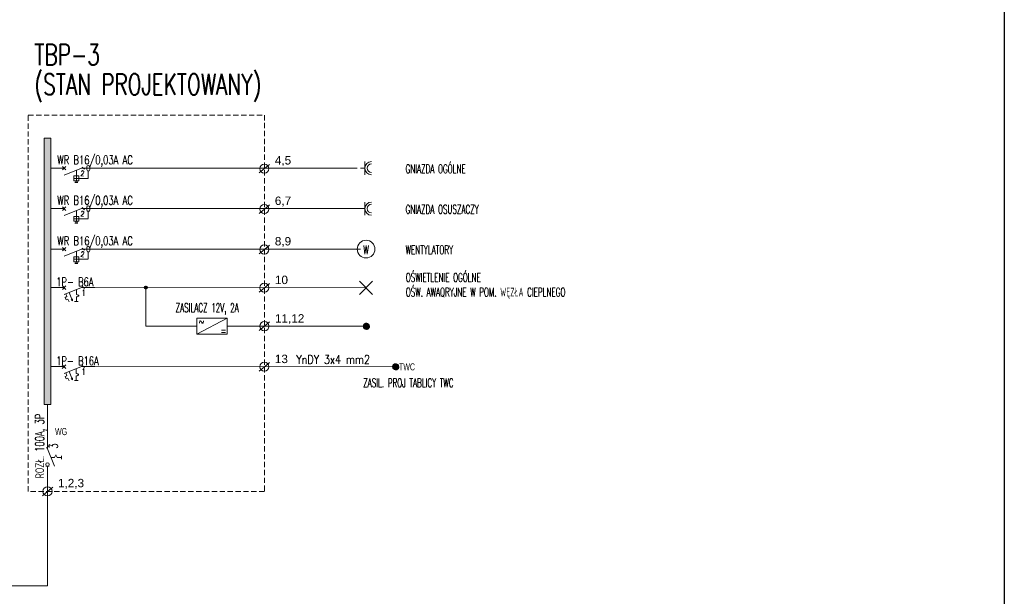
# Model space of a CAD drawing. Header units: centimetres. Extents: x -65222 to -44487, y -149615 to -110728.
# Tile 60 of 98: x -49170 to -44487, y -123095 to -120352. Entities that reach past the tile are written whole.
import ezdxf
from ezdxf.enums import TextEntityAlignment as Align

# ---------------------------------------------------------------- set-up
doc = ezdxf.new("R2010")
doc.units = ezdxf.units.CM
doc.linetypes.add('DASHED2', pattern=[0.375, 0.25, -0.125])
doc.linetypes.add('MOG$0$DASHED2', pattern=[0.375, 0.25, -0.125])
for name, color, linetype in [('EL_APA_Liczba biegunów', 7, 'Continuous'), ('EL_APA_Symbol', 7, 'Continuous'), ('EL_APA_Typ', 7, 'Continuous'), ('EL_aparatura_liczba_biegunów', 7, 'Continuous'), ('EL_aparatura_symbol', 7, 'Continuous'), ('EL_aparatura_typ', 7, 'Continuous'), ('EL_OS_Ośw_Adresy', 152, 'Continuous'), ('EL_OS_Ośw_Opisy', 52, 'Continuous'), ('EL_OSP_Gniazda_Adresy', 112, 'Continuous'), ('EL_OSP_Gniazda_Opisy', 83, 'Continuous'), ('PRE_schematy', 7, 'Continuous')]:
    doc.layers.add(name, color=color, linetype=linetype)
doc.layers.add('ZRE SCHEMATY', color=7, linetype='Continuous', lineweight=9)
doc.layers.add('ZRE Tablice', color=7, linetype='Continuous', lineweight=13)
doc.styles.add('Arial', font='arial.ttf', dxfattribs={"height": 196.706587})
doc.styles.add('ELEKTR', font='romans.shx', dxfattribs={"width": 0.6})
doc.styles.add('MOG$0$STANDARD', font='romans.shx', dxfattribs={"width": 0.7})
doc.styles.get("Standard").update_dxf_attribs({"font": 'ARIALN.TTF'})

# ---------------------------------------------------------------- blocks, each defined once
blk = doc.blocks.new('*U44')
at = {"ltscale": 2}
blk.add_hatch(color=256, dxfattribs=at).paths.add_polyline_path([(-797.6, 15), (-797.6, 0), (-189.4, 0), (-189.4, 15)])
blk.add_lwpolyline([(-797.6, 15), (-797.6, 0), (-189.4, 0), (-189.4, 15)], close=True, dxfattribs=at)
blk = doc.blocks.new('*U46')
at = {"layer": 'ZRE SCHEMATY', "color": 0, "ltscale": 2}
for p, q in [((0, 126), (0, 88)), ((0, 88), (20, 38)), ((-5, 33), (5, 43)), ((5, 33), (-5, 43)), ((0, 38), (0, 0))]:
    blk.add_line(p, q, dxfattribs=at)
at = {"layer": 'ZRE SCHEMATY', "ltscale": 2}
blk.add_line((-3, 90), (3, 96), dxfattribs=at)
at = {"layer": 'ZRE SCHEMATY', "linetype": 'DASHED2', "ltscale": 4}
for p, q in [((19, 73), (6, 73)), ((19, 73), (23, 81)), ((27, 73), (23, 81)), ((40, 73), (27, 73))]:
    blk.add_line(p, q, dxfattribs=at)
at = {"layer": 'ZRE SCHEMATY', "linetype": 'Continuous', "ltscale": 4}
for p, q in [((38, 62), (14.2, 52.5)), ((38, 62), (32.3, 62.1)), ((38, 62), (34, 58)), ((40, 68), (40, 78)), ((25.9, 46.1), (18, 43)), ((40.8, 52.1), (33, 49))]:
    blk.add_line(p, q, dxfattribs=at)
blk.add_lwpolyline([(33, 49), (33, 49), (35.1, 43.8), (28, 40.9), (25.9, 46.1)], dxfattribs=at)
at = {"layer": 'EL_APA_Liczba biegunów', "ltscale": 2, "style": 'MOG$0$STANDARD', "width": 0.7}
blk.add_attdef('Ilość Biegunów', text='', height=18, rotation=90, dxfattribs=at).set_placement((14.8, 88), align=Align.MIDDLE_LEFT)
at = {"layer": 'EL_APA_Symbol', "ltscale": 2, "style": 'MOG$0$STANDARD', "width": 0.7}
blk.add_attdef('Oznaczenie', text='', height=18, rotation=90, dxfattribs=at).set_placement((12, 3), align=Align.MIDDLE_LEFT)
at = {"layer": 'EL_APA_Typ', "ltscale": 2, "style": 'MOG$0$STANDARD', "width": 0.7}
blk.add_attdef('Typ', text='', height=25, rotation=90, dxfattribs=at).set_placement((-16.2, 15.3), align=Align.MIDDLE_LEFT)
blk = doc.blocks.new('*U49')
at = {"color": 0, "ltscale": 2}
for p, q in [((38, 0), (0, 0)), ((38, 0), (38, 5)), ((89.875, 3.125), (96.125, -3.125)), ((88, 0), (38, -20)), ((38, 0), (38, -5)), ((63, -20), (63, -10)), ((63, -20), (70.5, -23.75)), ((70.5, -23.75), (63, -27.5)), ((63, -40), (63, -27.5)), ((161, 0), (88, 0)), ((58, -40), (68, -40))]:
    blk.add_line(p, q, dxfattribs=at)
blk.add_circle((43, 0), 5, dxfattribs=at)
at = {"layer": 'EL_aparatura_liczba_biegunów', "ltscale": 2, "style": 'MOG$0$STANDARD', "width": 0.7}
blk.add_attdef('Ilość Biegunów', text='', height=25, dxfattribs=at).set_placement((88, -17), align=Align.MIDDLE_LEFT)
at = {"layer": 'EL_aparatura_symbol', "ltscale": 2, "style": 'MOG$0$STANDARD', "width": 0.7}
blk.add_attdef('Oznaczenie', text='', height=25, rotation=163.882692, dxfattribs=at).set_placement((3, -17), align=Align.MIDDLE_LEFT)
at = {"layer": 'EL_aparatura_typ', "ltscale": 2, "style": 'MOG$0$STANDARD', "width": 0.7}
blk.add_attdef('Typ', text='', height=25, rotation=202.911018, dxfattribs=at).set_placement((3, 22.5), align=Align.MIDDLE_LEFT)
blk = doc.blocks.new('G$C91B7A2A8')
at = {"color": 0}
for q in [(-244, -207), (248, 202)]:
    blk.add_line((0, 0), q, dxfattribs=at)
blk.add_circle((0, 0), 218, dxfattribs=at)
blk = doc.blocks.new('*U55')
at = {"ltscale": 2}
for p, q in [((-15, 15), (15, -15)), ((15, 15), (-15, -15))]:
    blk.add_line(p, q, dxfattribs=at)
at = {"layer": 'EL_OS_Ośw_Adresy', "ltscale": 2, "style": 'ELEKTR', "width": 0.7}
blk.add_attdef('ADRES', text='', height=21, dxfattribs=at).set_placement((12.5, 0), align=Align.MIDDLE_LEFT)
at = {"layer": 'EL_OS_Ośw_Opisy', "ltscale": 2, "style": 'ELEKTR', "width": 0.65}
blk.add_attdef('BIEGUNY', text='', height=17, dxfattribs=at).set_placement((0, 20), align=Align.MIDDLE_CENTER)
blk = doc.blocks.new('*U60')
at = {"ltscale": 2}
for p, q in [((-15, 30), (-15, 0)), ((-15, 15), (-25, 15))]:
    blk.add_line(p, q, dxfattribs=at)
blk.add_arc((0, 15), 15, 90, 270, dxfattribs=at)
at = {"layer": 'EL_OSP_Gniazda_Adresy', "ltscale": 2, "width": 0.7}
blk.add_attdef('ADRES', text='', height=19, dxfattribs=at).set_placement((20, 5), align=Align.MIDDLE_LEFT)
at = {"layer": 'EL_OSP_Gniazda_Opisy', "ltscale": 2, "width": 0.7}
blk.add_attdef('LICZBAGNIAZD', text='', height=16, dxfattribs=at).set_placement((0, 15), align=Align.MIDDLE_CENTER)
blk = doc.blocks.new('*U51')
at = {"linetype": 'DASHED2', "ltscale": 5}
h = blk.add_hatch(color=256, dxfattribs=at)
edge = h.paths.add_edge_path()
edge.add_arc((8, 107), 0.5, 0, 360)
at = {"color": 0, "ltscale": 2}
for p, q in [((0, 126), (0, 88)), ((0, 88), (20, 38)), ((-5, 33), (5, 43)), ((5, 33), (-5, 43)), ((0, 38), (0, 0))]:
    blk.add_line(p, q, dxfattribs=at)
at = {"linetype": 'Continuous', "ltscale": 5}
for p, q in [((4, 111), (-4, 111)), ((4, 103), (-4, 103))]:
    blk.add_line(p, q, dxfattribs=at)
at = {"ltscale": 2}
for p, q in [((-3.1, 89.9), (3.1, 96.1)), ((22, 73), (36, 73)), ((29, 66), (29, 80)), ((36.5, 70.5), (36.5, 70.5))]:
    blk.add_line(p, q, dxfattribs=at)
at = {"linetype": 'DASHED2', "ltscale": 5}
for p, q in [((8, 107), (29, 107)), ((29, 107), (29, 80)), ((28, 73), (6, 73))]:
    blk.add_line(p, q, dxfattribs=at)
at = {"linetype": 'Continuous', "ltscale": 4}
for p, q in [((36, 75), (41, 75)), ((36, 71), (41, 71)), ((41, 77), (41, 69))]:
    blk.add_line(p, q, dxfattribs=at)
at = {"ltscale": 2}
blk.add_lwpolyline([(36, 66), (22, 66), (22, 80), (36, 80)], close=True, dxfattribs=at)
at = {"linetype": 'DASHED2', "ltscale": 4}
blk.add_circle((8, 107), 0.5, dxfattribs=at)
at = {"linetype": 'Continuous', "ltscale": 5}
for centre, start, end in [((-4, 107), 90, 270), ((4, 107), 270, 90)]:
    blk.add_arc(centre, 4, start, end, dxfattribs=at)
at = {"layer": 'EL_APA_Liczba biegunów', "ltscale": 2, "style": 'MOG$0$STANDARD', "width": 0.7}
blk.add_attdef('Ilość Biegunów', text='', height=15, rotation=82.5002, dxfattribs=at).set_placement((13.9, 85.2), align=Align.MIDDLE_LEFT)
at = {"layer": 'EL_APA_Symbol', "ltscale": 2, "style": 'MOG$0$STANDARD', "width": 0.7}
blk.add_attdef('Oznaczenie', text='', height=15, rotation=90, dxfattribs=at).set_placement((12, 3), align=Align.MIDDLE_LEFT)
at = {"layer": 'EL_APA_Typ', "ltscale": 2, "style": 'MOG$0$STANDARD', "width": 0.7}
blk.add_attdef('Typ', text='', height=25, rotation=90, dxfattribs=at).set_placement((-23.6, 18.7), align=Align.MIDDLE_LEFT)
blk = doc.blocks.new('G$CDBCE2AC3')
at = {"layer": 'ZRE SCHEMATY', "color": 7}
for p, q in [((0, 37.7), (0, -37.7)), ((143.6, 37.7), (0, 37.7)), ((143.6, -37.7), (143.6, 37.7)), ((0, -37.7), (143.6, -37.7))]:
    blk.add_line(p, q, dxfattribs=at)
blk.add_lwpolyline([(0, -37.7), (143.6, 37.7)], dxfattribs=at)
at = {"layer": 'ZRE SCHEMATY', "color": 7, "char_height": 20, "attachment_point": 4, "style": 'ELEKTR'}
for s, insert in [('{\\Fsimplex.shx|c226;\\H1.970803x;~}', (10, 22.7)), ('{\\Fsimplex.shx|c226;\\H1.970803x;=}', (113.4, -22.2))]:
    blk.add_mtext_dynamic_manual_height_columns(s, width=906.582, gutter_width=125, heights=[0], dxfattribs=dict(at, insert=insert))
blk = doc.blocks.new('A$C0723502E')
at = {"layer": 'PRE_schematy', "lineweight": 5}
h = blk.add_hatch(color=256, dxfattribs=at)
edge = h.paths.add_edge_path()
edge.add_arc((0, 0.02), 0.466, 0, 360)
at = {"layer": 'PRE_schematy'}
blk.add_circle((0, 0.02), 0.466, dxfattribs=at)
blk = doc.blocks.new('*U83')
at = {"linetype": 'Continuous', "ltscale": 2}
h = blk.add_hatch(dxfattribs=at)
h.set_pattern_fill('ANSI31', color=238, scale=3, style=0)
h.set_pattern_definition([(45, (-7074, -1296), (-0.265165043, 0.265165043), [])])
h.paths.add_polyline_path([(7, 0, 1), (-7, 0, 1)])
at = {"ltscale": 2}
blk.add_circle((0, 0), 7, dxfattribs=at)
at = {"layer": 'EL_OSP_Gniazda_Adresy', "ltscale": 2, "width": 0.7}
blk.add_attdef('ADRES', text='', height=19, dxfattribs=at).set_placement((12, 0), align=Align.MIDDLE_LEFT)
at = {"layer": 'EL_OSP_Gniazda_Opisy', "ltscale": 2, "width": 0.7}
blk.add_attdef('Nazwa odbioru', text='', height=16, dxfattribs=at).set_placement((25.8, 0), align=Align.MIDDLE_CENTER)

msp = doc.modelspace()

# ---------------------------------------------------------------- linework, layer by layer
at = {"color": 3}
msp.add_lwpolyline([(-52888, -119091.1), (-44486.8, -119091.1), (-44486.8, -125196), (-52888, -125196)], close=True, dxfattribs=at)
at = {"layer": 'ZRE SCHEMATY', "ltscale": 20}
msp.add_circle((-48570.5, -121626.7), 6.74, dxfattribs=at)
at = {"layer": 'ZRE Tablice', "color": 7}
for p, q in [((-48812.4, -121626.5), (-47522.7, -121627.7)), ((-48570.4, -121809.8), (-48328.2, -121810)), ((-48184.7, -121810.2), (-47535.8, -121810.8)), ((-49038, -122271.3), (-49038, -122182.6)), ((-49038, -122539.6), (-49038, -123045.7))]:
    msp.add_line(p, q, dxfattribs=at)
at = {"layer": 'ZRE Tablice', "color": 1}
msp.add_line((-48812.7, -122002.4), (-47399.3, -122003.5), dxfattribs=at)
at = {"layer": 'ZRE Tablice', "color": 1, "linetype": 'MOG$0$DASHED2', "ltscale": 100}
msp.add_lwpolyline([(-48006.4, -122596), (-49129.6, -122596), (-49129.6, -120806), (-48006.4, -120806), (-48006.4, -122596)], dxfattribs=at)
at = {"layer": 'ZRE Tablice', "color": 7}
for points in [[(-48812.4, -121058.6), (-48619.9, -121058.6)], [(-48812.4, -121058.6), (-48619.9, -121058.6)], [(-47564.6, -121058.6), (-48619.9, -121058.6)], [(-48812.4, -121251), (-48619.9, -121251)], [(-48812.4, -121251), (-48619.9, -121251)], [(-47548.9, -121251), (-48619.9, -121251)], [(-48812.4, -121443.5), (-48619.9, -121443.5)], [(-48812.4, -121443.5), (-48619.9, -121443.5)], [(-47548.9, -121443.5), (-48619.9, -121443.5)], [(-48570.7, -121809.8), (-48570.5, -121626.7)], [(-50057.2, -123045.7), (-49038, -123045.7)]]:
    msp.add_lwpolyline(points, dxfattribs=at)
msp.add_circle((-47522.7, -121443.5), 41.9, dxfattribs=at)
at = {"layer": 'ZRE Tablice', "ltscale": 2}
for centre in [(-47496.9, -121058.6), (-47496.9, -121251)]:
    msp.add_arc(centre, 20.7, 90, 270, dxfattribs=at)

# ---------------------------------------------------------------- block references
at = {"layer": 'ZRE SCHEMATY', "xscale": 0.1, "yscale": 0.1, "zscale": 0.1}
for p in [(-48006.4, -121060.5), (-48006.4, -121253), (-48006.4, -121445.5), (-48006.4, -121627.1), (-48006.3, -121810.2), (-48006.7, -122003), (-49038, -122596)]:
    msp.add_blockref('G$C91B7A2A8', p, dxfattribs=at)
at = {"layer": 'ZRE SCHEMATY', "ltscale": 20, "xscale": 14.46429710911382, "yscale": 14.46429710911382, "zscale": 14.46429710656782}
msp.add_blockref('A$C0723502E', (-48570.5, -121626.7), dxfattribs=at)
at = {"layer": 'ZRE SCHEMATY', "color": 1}
msp.add_blockref('G$CDBCE2AC3', (-48327.9, -121810), dxfattribs=at)
at = {"layer": 'ZRE Tablice', "color": 7, "xscale": 2.083333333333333, "yscale": 2.083333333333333, "zscale": 2.083333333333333, "rotation": 270}
msp.add_blockref('*U44', (-49053.6, -122577.3), dxfattribs=at)
at = {"layer": 'ZRE Tablice', "color": 7}
ref = msp.add_blockref('*U51', (-49022.4, -121058.6), dxfattribs=dict(at, xscale=1.666666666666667, yscale=1.666666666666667, zscale=1.666666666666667, rotation=270))
ref.add_attrib('Typ', 'WR B16/0,03A AC', dxfattribs={"layer": 'EL_APA_Typ', "ltscale": 2, "height": 41.667, "style": 'MOG$0$STANDARD', "width": 0.7}).set_placement((-48991.1, -121019.2), align=Align.MIDDLE_LEFT)
ref.add_attrib('Ilość Biegunów', '2', dxfattribs={"layer": 'EL_APA_Liczba biegunów', "ltscale": 2, "height": 25, "rotation": 352.5002, "style": 'MOG$0$STANDARD', "width": 0.7}).set_placement((-48880.3, -121081.6), align=Align.MIDDLE_LEFT)
at = {"layer": 'ZRE Tablice', "color": 18, "ltscale": 2, "true_color": 0x000000, "xscale": 2.083333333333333, "yscale": 2.083333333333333, "zscale": 2.083333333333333}
for name, p in [('*U60', (-47496.9, -121089.8)), ('*U60', (-47496.9, -121282.3)), ('*U83', (-47521, -121810.7))]:
    msp.add_blockref(name, p, dxfattribs=at)
at = {"layer": 'ZRE Tablice', "color": 7}
ref = msp.add_blockref('*U51', (-49022.4, -121251), dxfattribs=dict(at, xscale=1.666666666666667, yscale=1.666666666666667, zscale=1.666666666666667, rotation=270))
ref.add_attrib('Typ', 'WR B16/0,03A AC', dxfattribs={"layer": 'EL_APA_Typ', "ltscale": 2, "height": 41.667, "style": 'MOG$0$STANDARD', "width": 0.7}).set_placement((-48991.1, -121211.6), align=Align.MIDDLE_LEFT)
ref.add_attrib('Ilość Biegunów', '2', dxfattribs={"layer": 'EL_APA_Liczba biegunów', "ltscale": 2, "height": 25, "rotation": 352.5002, "style": 'MOG$0$STANDARD', "width": 0.7}).set_placement((-48880.3, -121274.1), align=Align.MIDDLE_LEFT)
ref = msp.add_blockref('*U51', (-49022.4, -121443.5), dxfattribs=dict(at, xscale=1.666666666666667, yscale=1.666666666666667, zscale=1.666666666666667, rotation=270))
ref.add_attrib('Typ', 'WR B16/0,03A AC', dxfattribs={"layer": 'EL_APA_Typ', "ltscale": 2, "height": 41.667, "style": 'MOG$0$STANDARD', "width": 0.7}).set_placement((-48991.1, -121404.1), align=Align.MIDDLE_LEFT)
ref.add_attrib('Ilość Biegunów', '2', dxfattribs={"layer": 'EL_APA_Liczba biegunów', "ltscale": 2, "height": 25, "rotation": 352.5002, "style": 'MOG$0$STANDARD', "width": 0.7}).set_placement((-48880.3, -121466.6), align=Align.MIDDLE_LEFT)
at = {"layer": 'ZRE Tablice', "color": 7, "ltscale": 2}
ref = msp.add_blockref('*U46', (-49022.4, -121626.5), dxfattribs=dict(at, xscale=1.666666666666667, yscale=1.666666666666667, zscale=1.666666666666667, rotation=270))
ref.add_attrib('Typ', '1P- B6A', dxfattribs={"layer": 'EL_APA_Typ', "ltscale": 2, "height": 41.67, "style": 'MOG$0$STANDARD', "width": 0.7}).set_placement((-48996.8, -121599.5), align=Align.MIDDLE_LEFT)
ref.add_attrib('Ilość Biegunów', '1', dxfattribs={"layer": 'EL_APA_Liczba biegunów', "ltscale": 2, "height": 30, "style": 'MOG$0$STANDARD', "width": 0.7}).set_placement((-48875.7, -121651.2), align=Align.MIDDLE_LEFT)
at = {"layer": 'ZRE Tablice', "color": 18, "true_color": 0x000000, "xscale": 2.083333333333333, "yscale": 2.083333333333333, "zscale": 2.083333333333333}
msp.add_blockref('*U55', (-47522.7, -121627.7), dxfattribs=at)
at = {"layer": 'ZRE Tablice', "color": 7, "ltscale": 2}
ref = msp.add_blockref('*U46', (-49022.7, -122002.4), dxfattribs=dict(at, xscale=1.666666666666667, yscale=1.666666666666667, zscale=1.666666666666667, rotation=270))
ref.add_attrib('Typ', '1P- B16A', dxfattribs={"layer": 'EL_APA_Typ', "color": 1, "ltscale": 2, "height": 41.67, "style": 'MOG$0$STANDARD', "width": 0.7}).set_placement((-48997.1, -121975.4), align=Align.MIDDLE_LEFT)
ref.add_attrib('Ilość Biegunów', '1', dxfattribs={"layer": 'EL_APA_Liczba biegunów', "ltscale": 2, "height": 30, "style": 'MOG$0$STANDARD', "width": 0.7}).set_placement((-48876, -122027), align=Align.MIDDLE_LEFT)
at = {"layer": 'ZRE Tablice', "color": 18, "ltscale": 2, "true_color": 0x000000}
ref = msp.add_blockref('*U83', (-47381.8, -122003.5), dxfattribs=dict(at, xscale=2.083333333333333, yscale=2.083333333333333, zscale=2.083333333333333))
ref.add_attrib('Nazwa odbioru', 'TWC', dxfattribs={"layer": 'EL_OSP_Gniazda_Opisy', "ltscale": 2, "height": 33.33, "width": 0.7}).set_placement((-47328.1, -122003.5), align=Align.MIDDLE_CENTER)
at = {"layer": 'ZRE Tablice', "color": 7, "ltscale": 2}
ref = msp.add_blockref('*U49', (-49038, -122539.6), dxfattribs=dict(at, xscale=1.666666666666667, yscale=1.666666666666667, zscale=1.666666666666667, rotation=90.00000000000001))
ref.add_attrib('Typ', 'ROZŁ. 100A, 3P', dxfattribs={"layer": 'EL_aparatura_typ', "ltscale": 2, "height": 41.667, "rotation": 90, "style": 'MOG$0$STANDARD', "width": 0.7}).set_placement((-49075.5, -122534.6), align=Align.MIDDLE_LEFT)
ref.add_attrib('Ilość Biegunów', '3', dxfattribs={"layer": 'EL_aparatura_liczba_biegunów', "ltscale": 2, "height": 41.7, "rotation": 90, "style": 'MOG$0$STANDARD', "width": 0.7}).set_placement((-49009.6, -122393), align=Align.MIDDLE_LEFT)

# ---------------------------------------------------------------- texts
at = {"layer": 'EL_OSP_Gniazda_Opisy', "ltscale": 2, "width": 0.7}
msp.add_attdef('WG', text='KE', height=33.33, dxfattribs=at).set_placement((-48973.5, -122311.6), align=Align.MIDDLE_CENTER)
at = {"layer": 'ZRE SCHEMATY', "style": 'Arial'}
for s, p in [('4,5', (-47956.8, -121041.1)), ('6,7', (-47956.8, -121233.5)), ('8,9', (-47956.8, -121426)), ('10', (-47956.3, -121609.9)), ('11,12', (-47956.2, -121793.1)), ('13', (-47956.7, -121985.8)), ('1,2,3', (-48988.4, -122576.5))]:
    msp.add_text(s, height=40, dxfattribs=at).set_placement(p)
at = {"layer": 'ZRE Tablice', "color": 7, "style": 'ELEKTR', "width": 0.7}
for s, p in [('TBP-3', (-49101, -120518.4)), ('(STAN PROJEKTOWANY)', (-49101, -120659.7))]:
    msp.add_text(s, height=100, dxfattribs=at).set_placement(p, align=Align.MIDDLE_LEFT)
at = {"layer": 'ZRE Tablice', "color": 1, "style": 'ELEKTR', "width": 0.8}
msp.add_text('YnDY 3x4 mm2', height=41.667, dxfattribs=at).set_placement((-47854.6, -121989.5))
at = {"layer": 'ZRE Tablice', "attachment_point": 4, "style": 'ELEKTR'}
for s, width, insert, char_height in [('GNIAZDA OGÓLNE', 910.122, (-47334.8, -121061.8), 41.667), ('GNIAZDA OSUSZACZY', 910.122, (-47334.8, -121254.3), 41.667), ('W', 910.122, (-47535.4, -121446.7), 41.7), ('WENTYLATORY', 910.122, (-47334.8, -121446.7), 41.667), ('OŚWIETLENIE OGÓLNE\\P{\\C1;OŚW. AWAQRYJNE W POM. WĘZŁA CIEPLNEGO}', 906.582, (-47333.8, -121618.2), 41.667), ('ZASILACZ 12V, 2A', 906.582, (-48428.7, -121728.4), 41.667)]:
    msp.add_mtext_dynamic_manual_height_columns(s, width=width, gutter_width=125, heights=[0], dxfattribs=dict(at, insert=insert, char_height=char_height))
at = {"layer": 'ZRE Tablice', "color": 1, "insert": (-47536.3, -122079.5), "char_height": 41.667, "attachment_point": 4, "style": 'ELEKTR'}
msp.add_mtext_dynamic_manual_height_columns('ZASIL. PROJ TABLICY TWC', width=906.582, gutter_width=125, heights=[0], dxfattribs=at)

doc.saveas('drawing.dxf')
